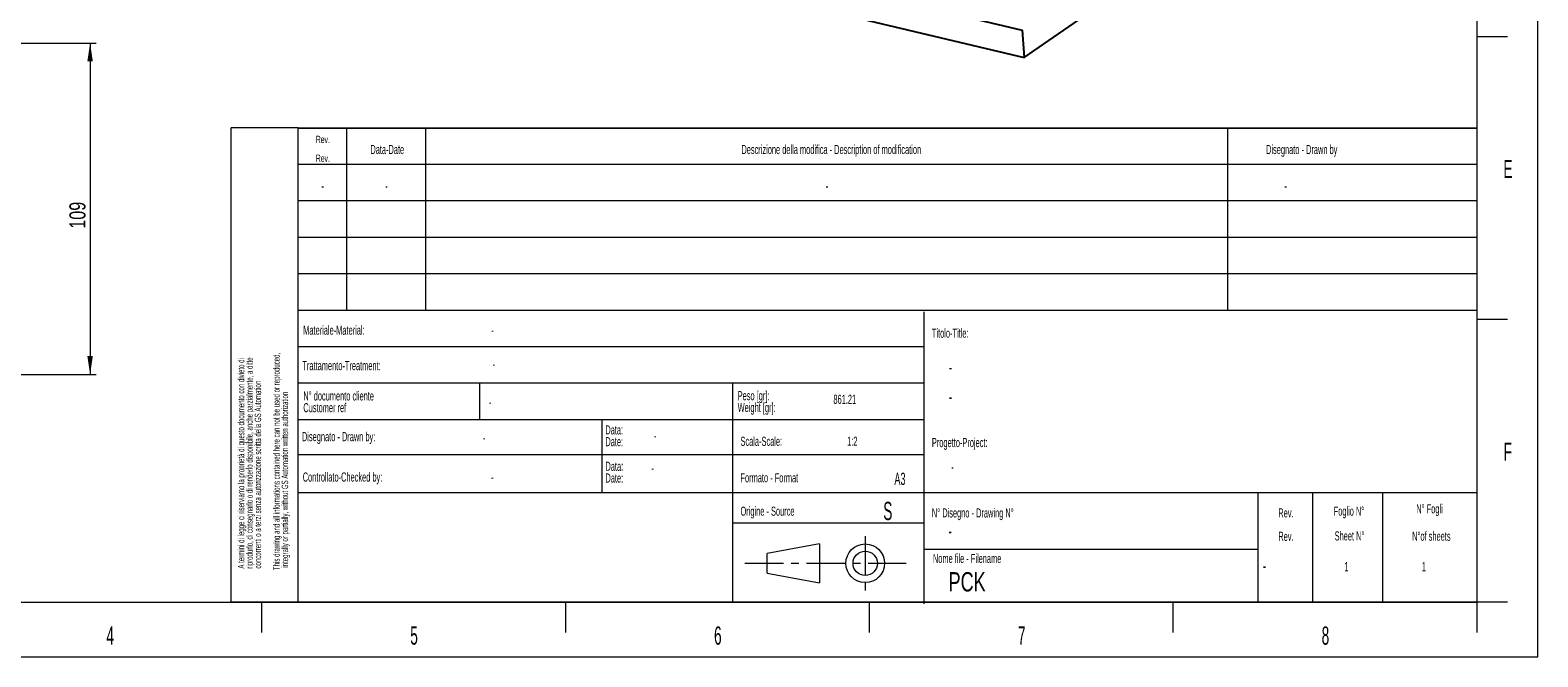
# Model space of a CAD drawing. Header units: millimetres. Extents: x 0 to 420, y 0 to 297.
# Tile 2 of 4: x 172 to 420, y 0 to 103. Entities that reach past the tile are written whole.
import ezdxf

# ---------------------------------------------------------------- set-up
doc = ezdxf.new("R2010")
doc.units = ezdxf.units.MM
doc.linetypes.add('CENTER', pattern=[10.16, 6.35, -1.27, 1.27, -1.27])
doc.styles.add('SLDTEXTSTYLE0', font='TXT', dxfattribs={"width": 0.56})
doc.styles.add('SLDTEXTSTYLE1', font='TXT', dxfattribs={"width": 0.7})
doc.styles.add('SLDTEXTSTYLE2', font='TXT', dxfattribs={"width": 0.75})
doc.dimstyles.new('SLDDIMSTYLE0', dxfattribs={"dimtxt": 2.645833, "dimasz": 3, "dimexe": 0, "dimexo": 0.0625, "dimgap": 0.661458, "dimtad": 1, "dimlfac": 2, "dimrnd": 1e-09, "dimzin": 12, "dimdsep": 46, "dimtxsty": 'SLDTEXTSTYLE2', "dimsah": 1, "dimcen": 0.09, "dimadec": 0, "dimazin": 3, "dimtfac": 1, "dimtofl": 0, "dimtmove": 0, "dimatfit": 3, "dimfxl": 1, "dimfrac": 2, "dimtolj": 1, "dimtzin": 12, "dimarcsym": 0})

# ---------------------------------------------------------------- blocks, each defined once
blk = doc.blocks.new('SW_NOTE_0')
at = {"color": 0, "linetype": 'Continuous', "lineweight": 0, "char_height": 1.5, "attachment_point": 1, "style": 'SLDTEXTSTYLE0'}
for s, insert in [('Data:', (0, 1.93)), ('Date:', (0, 0))]:
    blk.add_mtext(s, dxfattribs=dict(at, insert=insert))
blk = doc.blocks.new('SW_NOTE_0_1')
at = {"color": 0, "linetype": 'Continuous', "lineweight": 0, "char_height": 1.5, "attachment_point": 1, "style": 'SLDTEXTSTYLE0'}
for s, insert in [('Data:', (0, 1.93)), ('Date:', (0, 0))]:
    blk.add_mtext(s, dxfattribs=dict(at, insert=insert))
blk = doc.blocks.new('SW_NOTE_0_2')
at = {"color": 0, "linetype": 'Continuous', "lineweight": 0, "char_height": 1.5, "attachment_point": 1, "style": 'SLDTEXTSTYLE0'}
for s, insert in [('Customer ref', (0, 0)), ('N° documento cliente', (0, 1.93))]:
    blk.add_mtext(s, dxfattribs=dict(at, insert=insert))
blk = doc.blocks.new('SW_NOTE_0_3')
at = {"color": 0, "linetype": 'Continuous', "lineweight": 0, "char_height": 1.5, "attachment_point": 1, "style": 'SLDTEXTSTYLE0'}
for s, insert in [('Weight [gr]:', (0, 0)), ('Peso [gr]:', (0, 1.93))]:
    blk.add_mtext(s, dxfattribs=dict(at, insert=insert))
blk = doc.blocks.new('SW_NOTE_0_4')
at = {"color": 0, "linetype": 'Continuous', "lineweight": 0, "char_height": 1.07, "attachment_point": 1, "rotation": 90, "style": 'SLDTEXTSTYLE0'}
for s, insert in [('A termini di legge ci riserviamo la proprietà di questo documento con divieto di', (-1.38, 0)), ('riprodurlo, di consegnarlo o di renderlo disponibile, anche parzialmente, a ditte', (0, 0)), ('concorrenti o a terzi senza autorizzazione scritta della GS Automation', (1.38, 0))]:
    blk.add_mtext(s, dxfattribs=dict(at, insert=insert))
blk = doc.blocks.new('SW_NOTE_0_5')
at = {"color": 0, "linetype": 'Continuous', "lineweight": 0, "char_height": 1.07, "attachment_point": 1, "rotation": 90, "style": 'SLDTEXTSTYLE0'}
for s, insert in [('This drawing and all informations contained here can not be used or reproduced,', (-1.38, 0)), ('integrally or partially, without GS Automation written authorization', (0, 0.4))]:
    blk.add_mtext(s, dxfattribs=dict(at, insert=insert))
blk = doc.blocks.new('_D_3')
at = {"color": 7, "linetype": 'Continuous', "lineweight": 0}
for p, q in [((154.2, 100.99), (182.7, 100.99)), ((181.7, 100.99), (181.7, 46.49)), ((154.2, 46.49), (182.7, 46.49))]:
    blk.add_line(p, q, dxfattribs=at)
at = {"color": 7, "linetype": 'Continuous', "lineweight": 18}
for points in [[(181.7, 100.99), (181.25, 97.99), (182.15, 97.99)], [(181.7, 46.49), (182.15, 49.49), (181.25, 49.49)]]:
    blk.add_solid(points, dxfattribs=at)
at = {"color": 7, "linetype": 'Continuous', "lineweight": 18, "insert": (178.29, 70.45), "char_height": 2.646, "attachment_point": 1, "rotation": 90, "style": 'SLDTEXTSTYLE2'}
blk.add_mtext('109', dxfattribs=at)

msp = doc.modelspace()

# ---------------------------------------------------------------- linework, layer by layer
at = {"color": 7, "linetype": 'Continuous', "lineweight": 18}
for p, q in [((419.985, 0.0175), (419.985, 297.0175)), ((409.985, 9.0175), (409.985, 288.0175)), ((414.985, 102.0175), (409.985, 102.0175)), ((215.9677, 87.0175), (204.8957, 87.0175)), ((204.8957, 9.0175), (204.8957, 87.0175)), ((409.985, 87.0164), (215.965, 87.0164)), ((215.965, 57.0164), (215.965, 87.0164)), ((215.9655, 87.0164), (409.9855, 87.0164)), ((215.9659, 87.0164), (409.9855, 87.0164)), ((215.9677, 9.0175), (215.9677, 87.0175)), ((223.965, 57.0164), (223.965, 87.0164)), ((236.965, 57.0164), (236.965, 87.0164)), ((368.975, 57.0164), (368.975, 87.0164)), ((409.985, 57.0164), (409.985, 87.0164)), ((409.985, 81.0164), (215.965, 81.0164)), ((409.985, 75.0164), (215.965, 75.0164)), ((409.985, 69.0164), (215.965, 69.0164)), ((409.985, 63.0164), (215.965, 63.0164)), ((409.985, 57.0175), (215.965, 57.0175)), ((215.965, 9.0175), (215.965, 57.0175)), ((409.985, 57.0164), (215.965, 57.0164)), ((318.975, 8.7588), (318.975, 56.7588)), ((409.985, 9.0175), (409.985, 57.0175)), ((414.985, 55.5175), (409.985, 55.5175)), ((318.975, 51.0175), (215.965, 51.0175)), ((318.975, 45.0175), (215.965, 45.0175)), ((245.8497, 39.0175), (245.8497, 45.0178)), ((287.475, 9.0175), (287.475, 45.0175)), ((318.975, 39.0175), (215.965, 39.0175)), ((265.965, 27.0175), (265.965, 39.0175)), ((318.975, 33.2236), (215.965, 33.2236)), ((409.985, 27.0175), (215.965, 27.0175)), ((373.9666, 9.0175), (373.9666, 27.0175)), ((382.975, 9.0175), (382.975, 27.0175)), ((394.4718, 9.0175), (394.4718, 27.0175)), ((318.975, 22.0175), (287.475, 22.0175)), ((301.7362, 18.592), (293.1638, 17.0421)), ((301.7362, 18.592), (301.7362, 12.2117)), ((373.9666, 17.6706), (318.975, 17.6706)), ((293.1638, 13.7616), (293.1638, 17.0421)), ((293.1638, 13.7616), (301.7362, 12.2117)), ((9.985, 9.0175), (409.985, 9.0175)), ((215.9677, 9.0175), (204.8957, 9.0175)), ((215.9655, 9.0175), (204.8957, 9.0175)), ((209.985, 4.0175), (209.985, 9.0175)), ((409.985, 9.0175), (215.965, 9.0175)), ((215.9655, 9.0175), (409.985, 9.0175)), ((259.985, 4.0175), (259.985, 9.0175)), ((309.985, 4.0175), (309.985, 9.0175)), ((359.985, 4.0175), (359.985, 9.0175)), ((414.985, 9.0175), (409.985, 9.0175)), ((409.985, 4.0175), (409.985, 9.0175)), ((-0.015, 0.0175), (419.985, 0.0175))]:
    msp.add_line(p, q, dxfattribs=at)
at = {"color": 7, "linetype": 'Continuous', "lineweight": 25}
for p, q in [((273.3866, 117.785), (335.0858, 103.112)), ((273.7126, 113.2836), (335.4117, 98.6106)), ((335.4117, 98.6106), (355.9232, 112.7333)), ((335.0858, 103.112), (335.4117, 98.6106))]:
    msp.add_line(p, q, dxfattribs=at)
at = {"color": 7, "linetype": 'CENTER', "lineweight": 18}
for p, q in [((309.2758, 19.8432), (309.2758, 10.6519)), ((289.4678, 15.4019), (316.019, 15.4019))]:
    msp.add_line(p, q, dxfattribs=at)
at = {"color": 7, "linetype": 'Continuous', "lineweight": 18}
for radius in [3.1803, 2.0086]:
    msp.add_circle((309.2758, 15.4019), radius, dxfattribs=at)

# ---------------------------------------------------------------- block references
at = {"color": 7, "linetype": 'Continuous', "lineweight": 0}
for name, p in [('SW_NOTE_0_4', (207.3994, 14.5332)), ('SW_NOTE_0_5', (213.2246, 14.2875)), ('SW_NOTE_0_2', (216.7973, 41.7598)), ('SW_NOTE_0_3', (288.2862, 41.8029)), ('SW_NOTE_0_1', (266.5036, 36.1712)), ('SW_NOTE_0', (266.5227, 30.1869))]:
    msp.add_blockref(name, p, dxfattribs=at)

# ---------------------------------------------------------------- texts
for s, insert, char_height, attachment_point, style in [('Rev.', (220.0107, 85.7309), 1.2, 2, 'SLDTEXTSTYLE0'), ('Descrizione della modifica - Description of modification', (303.6934, 84.231), 1.5, 2, 'SLDTEXTSTYLE0'), ('Rev.', (220.0107, 82.6452), 1.2, 2, 'SLDTEXTSTYLE0'), ('Data-Date', (230.6128, 84.231), 1.5, 2, 'SLDTEXTSTYLE0'), ('Disegnato - Drawn by', (375.25, 84.231), 1.5, 1, 'SLDTEXTSTYLE0'), ('E', (415.0621, 81.768), 3, 2, 'SLDTEXTSTYLE0'), ('-', (219.9744, 78.231), 1.5, 2, 'SLDTEXTSTYLE0'), ('-', (230.4744, 78.231), 1.5, 2, 'SLDTEXTSTYLE0'), ('-', (302.9794, 78.231), 1.5, 2, 'SLDTEXTSTYLE0'), ('-', (378.4844, 78.231), 1.5, 2, 'SLDTEXTSTYLE0'), ('Materiale-Material:', (216.7754, 54.5077), 1.5, 1, 'SLDTEXTSTYLE0'), ('-', (247.7376, 54.53), 1.5, 1, 'SLDTEXTSTYLE0'), ('Titolo-Title:', (320.25, 54.0177), 1.5, 1, 'SLDTEXTSTYLE0'), ('Trattamento-Treatment:', (216.6406, 48.6766), 1.5, 1, 'SLDTEXTSTYLE0'), ('-', (247.939, 48.9266), 1.5, 1, 'SLDTEXTSTYLE0'), ('-', (323.0675, 48.7246), 2.1167, 1, 'SLDTEXTSTYLE0'), ('861.21', (304.0433, 43.1349), 1.5, 1, 'SLDTEXTSTYLE0'), ('-', (323.0258, 43.8613), 2.1167, 1, 'SLDTEXTSTYLE0'), ('-', (247.3577, 42.6897), 1.5, 1, 'SLDTEXTSTYLE0'), ('Disegnato - Drawn by:', (216.5681, 36.9923), 1.5, 1, 'SLDTEXTSTYLE0'), ('-', (246.3607, 36.8029), 1.5, 1, 'SLDTEXTSTYLE0'), ('-', (274.5173, 37.1212), 1.5, 1, 'SLDTEXTSTYLE0'), ('Scala-Scale:', (288.75, 36.232), 1.5, 1, 'SLDTEXTSTYLE0'), ('1:2', (306.3, 36.232), 1.5, 1, 'SLDTEXTSTYLE0'), ('Progetto-Project:', (320.25, 36.0177), 1.5, 1, 'SLDTEXTSTYLE0'), ('F', (415.0371, 35.268), 3, 2, 'SLDTEXTSTYLE0'), ('Controllato-Checked by:', (216.6987, 30.3465), 1.5, 1, 'SLDTEXTSTYLE0'), ('-', (274.0842, 31.8231), 1.5, 1, 'SLDTEXTSTYLE0'), ('Formato - Format', (288.75, 30.232), 1.5, 1, 'SLDTEXTSTYLE0'), ('A3', (314.9942, 30.3035), 2, 2, 'SLDTEXTSTYLE0'), ('-', (323.443, 32.0031), 1.5, 1, 'SLDTEXTSTYLE0'), ('-', (247.6917, 30.3312), 1.5, 1, 'SLDTEXTSTYLE0'), ('Origine - Source', (288.75, 24.732), 1.5, 1, 'SLDTEXTSTYLE0'), ('S', (312.25, 25.518), 3, 1, 'SLDTEXTSTYLE0'), ('Foglio N°', (388.8965, 24.7437), 1.5, 2, 'SLDTEXTSTYLE0'), ('N° Fogli', (402.1508, 25.1213), 1.5, 2, 'SLDTEXTSTYLE0'), ('N° Disegno - Drawing N°', (320.25, 24.4463), 1.5, 1, 'SLDTEXTSTYLE0'), ('Rev.', (378.5321, 24.4463), 1.5, 2, 'SLDTEXTSTYLE0'), ('-', (322.9977, 21.7698), 2.1167, 1, 'SLDTEXTSTYLE0'), ('Rev.', (378.5321, 20.5892), 1.5, 2, 'SLDTEXTSTYLE0'), ('Sheet N°', (388.985, 20.6635), 1.5, 2, 'SLDTEXTSTYLE0'), ('N°of sheets', (402.4542, 20.6167), 1.5, 2, 'SLDTEXTSTYLE0'), ('Nome file - Filename', (320.4193, 16.9601), 1.5, 1, 'SLDTEXTSTYLE0'), ('1', (388.1351, 15.5994), 1.5, 1, 'SLDTEXTSTYLE0'), ('1', (400.8919, 15.6097), 1.5, 1, 'SLDTEXTSTYLE0'), ('PCK', (322.9977, 13.9489), 3.175, 1, 'SLDTEXTSTYLE1'), ('-', (374.728, 16.0724), 2.1167, 1, 'SLDTEXTSTYLE0'), ('4', (185.0075, 5.018), 3, 2, 'SLDTEXTSTYLE0'), ('5', (235.0225, 5.018), 3, 2, 'SLDTEXTSTYLE0'), ('6', (285.0234, 5.018), 3, 2, 'SLDTEXTSTYLE0'), ('7', (335.0292, 5.018), 3, 2, 'SLDTEXTSTYLE0'), ('8', (385.0242, 5.018), 3, 2, 'SLDTEXTSTYLE0')]:
    msp.add_mtext(s, dxfattribs=dict(at, insert=insert, char_height=char_height, attachment_point=attachment_point, style=style))

# ---------------------------------------------------------------- dimensions: what is measured, and where the dimension line sits
at = {"color": 7, "linetype": 'Continuous', "lineweight": 18}
dim = msp.add_linear_dim(base=(181.7021, 46.4871), p1=(153.2021, 100.9871), p2=(153.2021, 46.4871), angle=90, dimstyle='SLDDIMSTYLE0', dxfattribs=at)
dim.commit()
dim.dimension.update_dxf_attribs({"geometry": '_D_3', "text_midpoint": (181.7021, 73.3836), "dimtype": 160})

doc.saveas('drawing.dxf')
